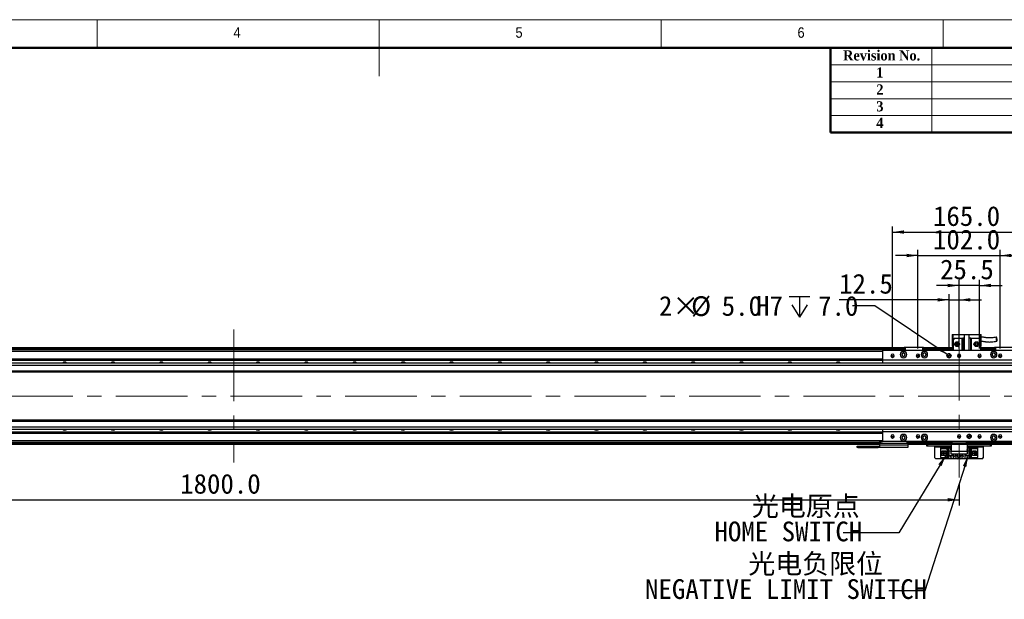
# Model space of a CAD drawing. Header units: millimetres. Extents: x 35 to 2924, y 35 to 2044.
# Tile 6 of 8: x 1024 to 2246, y 1325 to 2044. Entities that reach past the tile are written whole.
import ezdxf

# ---------------------------------------------------------------- set-up
doc = ezdxf.new("R2010")
doc.units = ezdxf.units.MM
doc.header["$LTSCALE"] = 7
doc.linetypes.add('CENTERX2', pattern=[20.32, 12.7, -2.54, 2.54, -2.54])
doc.layers.add('DIMNS', color=7, linetype='Continuous')
doc.styles.add('SLDTEXTSTYLE1', font='Gothic.ttf', dxfattribs={"width": 0.913})
doc.styles.add('SLDTEXTSTYLE11', font='txt', dxfattribs={"bigfont": 'bigfont'})
doc.styles.add('SLDTEXTSTYLE2', font='timesbd.ttf', dxfattribs={"width": 0.933})
doc.styles.add('SLDTEXTSTYLE8', font='txt')
doc.styles.add('SLDTEXTSTYLE9', font='txt')
doc.dimstyles.new('SLDDIMSTYLE0', dxfattribs={"dimtxt": 24.5, "dimasz": 14, "dimexe": 0, "dimexo": 0.0625, "dimgap": 6.125, "dimtad": 2, "dimdec": 1, "dimrnd": 1e-09, "dimzin": 4, "dimdsep": 46, "dimtxsty": 'SLDTEXTSTYLE9', "dimsah": 1, "dimcen": 0.09, "dimadec": 0, "dimazin": 1, "dimtfac": 1, "dimtdec": 1, "dimtofl": 0, "dimtmove": 0, "dimatfit": 3, "dimfxl": 0, "dimfrac": 2, "dimtolj": 1, "dimtzin": 12, "dimarcsym": 0})
doc.dimstyles.new('SLDDIMSTYLE1', dxfattribs={"dimtxt": 24.5, "dimasz": 14, "dimexe": 0, "dimexo": 0.0625, "dimgap": 6.125, "dimtad": 2, "dimdec": 1, "dimrnd": 1e-09, "dimzin": 4, "dimdsep": 46, "dimtxsty": 'SLDTEXTSTYLE9', "dimsah": 1, "dimcen": 0.09, "dimadec": 0, "dimazin": 1, "dimtfac": 1, "dimtdec": 1, "dimtmove": 0, "dimatfit": 0, "dimfxl": 0, "dimfrac": 2, "dimtolj": 1, "dimtzin": 12, "dimarcsym": 0})
doc.dimstyles.new('SLDDIMSTYLE2', dxfattribs={"dimtxt": 0.18, "dimasz": 14, "dimexe": 0, "dimexo": 0.0625, "dimgap": 0, "dimtad": 0, "dimtih": 1, "dimtoh": 1, "dimdec": 0, "dimrnd": 1e-09, "dimzin": 0, "dimdsep": 46, "dimtxsty": 'Standard', "dimsah": 1, "dimcen": 0.09, "dimadec": 0, "dimazin": 0, "dimtfac": 14, "dimtdec": 0, "dimtofl": 0, "dimtmove": 0, "dimatfit": 3, "dimfxl": 0, "dimfrac": 2, "dimtolj": 1, "dimtzin": 0, "dimarcsym": 0})
doc.dimstyles.new('SLDDIMSTYLE3', dxfattribs={"dimtxt": 24.5, "dimasz": 14, "dimexe": 0, "dimexo": 0.0625, "dimgap": 6.125, "dimtad": 2, "dimdec": 1, "dimrnd": 1e-09, "dimzin": 12, "dimdsep": 46, "dimtxsty": 'SLDTEXTSTYLE9', "dimsah": 1, "dimcen": 0.09, "dimadec": 0, "dimazin": 3, "dimtfac": 1, "dimtdec": 1, "dimtmove": 0, "dimatfit": 0, "dimfxl": 0, "dimfrac": 2, "dimtolj": 1, "dimtzin": 12, "dimarcsym": 0})
doc.dimstyles.new('SLDDIMSTYLE7', dxfattribs={"dimtxt": 24.5, "dimasz": 14, "dimexe": 0, "dimexo": 0.0625, "dimgap": 6.125, "dimtad": 0, "dimtih": 1, "dimtoh": 1, "dimdec": 1, "dimrnd": 1e-09, "dimzin": 4, "dimdsep": 46, "dimtxsty": 'SLDTEXTSTYLE9', "dimsah": 1, "dimcen": 0, "dimadec": 0, "dimazin": 1, "dimtfac": 1, "dimtdec": 1, "dimtofl": 0, "dimtmove": 0, "dimatfit": 3, "dimfxl": 0, "dimfrac": 2, "dimtolj": 1, "dimtzin": 12, "dimarcsym": 0})

# ---------------------------------------------------------------- blocks, each defined once
blk = doc.blocks.new('_D_22')
at = {"layer": 'DIMNS'}
for p, q in [((2138.7, 1751.4), (2110.7, 1751.4)), ((2138.7, 1635.9), (2138.7, 1758.4)), ((2138.7, 1751.4), (2240.7, 1751.4)), ((2240.7, 1635.9), (2240.7, 1758.4)), ((2240.7, 1751.4), (2268.7, 1751.4))]:
    blk.add_line(p, q, dxfattribs=at)
for points in [[(2138.7, 1751.4), (2124.7, 1753.5), (2124.7, 1749.3)], [(2240.7, 1751.4), (2254.7, 1749.3), (2254.7, 1753.5)]]:
    blk.add_solid(points, dxfattribs=at)
at = {"layer": 'DIMNS', "insert": (2157.3, 1783.5), "char_height": 24.5, "attachment_point": 1, "style": 'SLDTEXTSTYLE9'}
blk.add_mtext('102.0', dxfattribs=at)
blk = doc.blocks.new('_D_23')
at = {"layer": 'DIMNS'}
for p, q in [((2107.2, 1635.9), (2107.2, 1787.5)), ((2272.2, 1635.9), (2272.2, 1787.5)), ((2107.2, 1780.5), (2272.2, 1780.5))]:
    blk.add_line(p, q, dxfattribs=at)
for points in [[(2107.2, 1780.5), (2121.2, 1778.4), (2121.2, 1782.6)], [(2272.2, 1780.5), (2258.2, 1782.6), (2258.2, 1778.4)]]:
    blk.add_solid(points, dxfattribs=at)
at = {"layer": 'DIMNS', "insert": (2157.3, 1812.6), "char_height": 24.5, "attachment_point": 1, "style": 'SLDTEXTSTYLE9'}
blk.add_mtext('165.0', dxfattribs=at)
blk = doc.blocks.new('_D_24')
at = {"layer": 'DIMNS'}
for p, q in [((2189.7, 1714.2), (2161.7, 1714.2)), ((2189.7, 1635.9), (2189.7, 1721.2)), ((2215.2, 1714.2), (2189.7, 1714.2)), ((2215.2, 1635.9), (2215.2, 1721.2)), ((2215.2, 1714.2), (2243.2, 1714.2))]:
    blk.add_line(p, q, dxfattribs=at)
for points in [[(2189.7, 1714.2), (2175.7, 1716.3), (2175.7, 1712.1)], [(2215.2, 1714.2), (2229.2, 1712.1), (2229.2, 1716.3)]]:
    blk.add_solid(points, dxfattribs=at)
at = {"layer": 'DIMNS', "insert": (2166.1, 1746.4), "char_height": 24.5, "attachment_point": 1, "style": 'SLDTEXTSTYLE9'}
blk.add_mtext('25.5', dxfattribs=at)
blk = doc.blocks.new('SW_SYMBOL_HOLE_DEPTH')
at = {"layer": 'DIMNS', "color": 0}
for p, q in [((0, 6125), (5600, 6125)), ((2800, 6125), (2800, 525)), ((700, 3885), (2800, 525)), ((4900, 3885), (2800, 525))]:
    blk.add_line(p, q, dxfattribs=at)
blk = doc.blocks.new('_D_26')
at = {"layer": 'DIMNS'}
for p, q in [((2085.3, 1688.8), (2057.3, 1688.8)), ((2175.1, 1628.4), (2085.3, 1688.8))]:
    blk.add_line(p, q, dxfattribs=at)
blk.add_solid([(2175.1, 1628.4), (2164.7, 1637.9), (2162.3, 1634.5)], dxfattribs=at)
at = {"layer": 'DIMNS', "xscale": 0.004592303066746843, "yscale": 0.004592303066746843, "zscale": 0.004592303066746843}
blk.add_blockref('SW_SYMBOL_HOLE_DEPTH', (1978.8, 1672.5), dxfattribs=at)
at = {"layer": 'DIMNS', "char_height": 24.5, "attachment_point": 1, "style": 'SLDTEXTSTYLE9'}
for s, insert in [('2×', (1817.2, 1701.1)), ('%%c', (1857.2, 1700.8)), ('5.0', (1895.1, 1701.1)), ('H7', (1937.8, 1701.1)), ('7.0', (2014.7, 1701.1))]:
    blk.add_mtext(s, dxfattribs=dict(at, insert=insert))
blk = doc.blocks.new('_D_32')
at = {"layer": 'DIMNS'}
for p, q in [((2177.2, 1635.9), (2177.2, 1703.4)), ((2189.7, 1635.9), (2189.7, 1703.4)), ((2177.2, 1696.4), (2040.8, 1696.4)), ((2177.2, 1696.4), (2189.7, 1696.4)), ((2189.7, 1696.4), (2217.7, 1696.4))]:
    blk.add_line(p, q, dxfattribs=at)
for points in [[(2177.2, 1696.4), (2163.2, 1698.5), (2163.2, 1694.3)], [(2189.7, 1696.4), (2203.7, 1694.3), (2203.7, 1698.5)]]:
    blk.add_solid(points, dxfattribs=at)
at = {"layer": 'DIMNS', "insert": (2040.8, 1728.6), "char_height": 24.5, "attachment_point": 1, "style": 'SLDTEXTSTYLE9'}
blk.add_mtext('12.5', dxfattribs=at)
blk = doc.blocks.new('_D_35')
at = {"layer": 'DIMNS'}
for p, q in [((389.7, 1467.1), (389.7, 1441.3)), ((2189.7, 1467.1), (2189.7, 1441.3)), ((389.7, 1448.3), (2189.7, 1448.3))]:
    blk.add_line(p, q, dxfattribs=at)
for points in [[(389.7, 1448.3), (403.7, 1446.2), (403.7, 1450.4)], [(2189.7, 1448.3), (2175.7, 1450.4), (2175.7, 1446.2)]]:
    blk.add_solid(points, dxfattribs=at)
at = {"layer": 'DIMNS', "insert": (1223, 1480.4), "char_height": 24.5, "attachment_point": 1, "style": 'SLDTEXTSTYLE9'}
blk.add_mtext('1800.0', dxfattribs=at)
blk = doc.blocks.new('SW_NOTE_6')
at = {"layer": 'DIMNS', "color": 0, "char_height": 24.5, "attachment_point": 1}
for s, insert, style in [('{\\fMicrosoft YaHei|b0|i0|c134|p34; 光电原点}', (-121.5, 45.4), 'SLDTEXTSTYLE11'), ('HOME SWITCH', (-159.7, 13.9), 'SLDTEXTSTYLE8')]:
    blk.add_mtext(s, dxfattribs=dict(at, insert=insert, style=style))
blk = doc.blocks.new('SW_NOTE_7')
at = {"layer": 'DIMNS', "color": 0, "char_height": 24.5, "attachment_point": 1}
for s, insert, style in [('{\\fMicrosoft YaHei|b0|i0|c134|p34;    光电负限位}', (-207.7, 45.9), 'SLDTEXTSTYLE11'), ('NEGATIVE LIMIT SWITCH', (-302.7, 14.4), 'SLDTEXTSTYLE8')]:
    blk.add_mtext(s, dxfattribs=dict(at, insert=insert, style=style))
blk = doc.blocks.new('SW_DOWELSYMBOL_3')
at = {"linetype": 'Continuous', "lineweight": 18}
h = blk.add_hatch(color=0, dxfattribs=at)
edge = h.paths.add_edge_path(flags=0)
edge.add_arc((0, 0), 2.5, 180, 270)
edge.add_line((0, -2.5), (0, 0))
edge.add_line((0, 0), (-2.5, 0))
h = blk.add_hatch(color=0, dxfattribs=at)
edge = h.paths.add_edge_path(flags=0)
edge.add_arc((0, 0), 2.5, 0, 90)
edge.add_line((0, 2.5), (0, 0))
edge.add_line((0, 0), (2.5, 0))
at = {"layer": 'DIMNS', "color": 0}
blk.add_circle((0, 0), 2.5, dxfattribs=at)
blk = doc.blocks.new('SW_DOWELSYMBOL_4')
at = {"linetype": 'Continuous', "lineweight": 18}
h = blk.add_hatch(color=0, dxfattribs=at)
edge = h.paths.add_edge_path(flags=0)
edge.add_arc((0, 0), 2.5, 180, 270)
edge.add_line((0, -2.5), (0, 0))
edge.add_line((0, 0), (-2.5, 0))
h = blk.add_hatch(color=0, dxfattribs=at)
edge = h.paths.add_edge_path(flags=0)
edge.add_arc((0, 0), 2.5, 0, 90)
edge.add_line((0, 2.5), (0, 0))
edge.add_line((0, 0), (2.5, 0))
at = {"layer": 'DIMNS', "color": 0}
blk.add_circle((0, 0), 2.5, dxfattribs=at)

msp = doc.modelspace()

# ---------------------------------------------------------------- linework, layer by layer
at = {"color": 7, "linetype": 'Continuous', "lineweight": 18}
for p, q in [((2905, 2044), (35, 2044)), ((1120, 2009), (1120, 2044)), ((1470, 2044), (1470, 1974)), ((1820, 2009), (1820, 2044)), ((2170, 2044), (2170, 2009)), ((70, 2009), (2870, 2009)), ((2156, 2009), (2156, 1904)), ((2030, 1988), (2870, 1988)), ((2030, 1967), (2870, 1967)), ((2030, 1946), (2870, 1946)), ((2030, 1925), (2870, 1925))]:
    msp.add_line(p, q, dxfattribs=at)
at = {"color": 7, "linetype": 'Continuous', "lineweight": 50}
for p, q in [((2870, 2009), (70, 2009)), ((2030, 2009), (2030, 1904)), ((2870, 1904), (2030, 1904))]:
    msp.add_line(p, q, dxfattribs=at)
at = {"color": 7, "linetype": 'Continuous', "lineweight": 25}
for p, q in [((2181.19, 1653.28), (2182.19, 1653.28)), ((2181.19, 1653.28), (2181.19, 1638.88)), ((2182.19, 1646.88), (2182.19, 1653.28)), ((2182.19, 1653.28), (2196.19, 1653.28)), ((2196.19, 1653.48), (2196.19, 1633.48)), ((2196.19, 1653.48), (2202.19, 1653.48)), ((2202.19, 1633.48), (2202.19, 1653.48)), ((2202.19, 1653.28), (2216.19, 1653.28)), ((2216.19, 1653.28), (2217.19, 1653.28)), ((2216.19, 1653.28), (2216.19, 1646.88)), ((2217.19, 1638.88), (2217.19, 1653.28)), ((2121.69, 1637.18), (2121.99, 1637.48)), ((2121.99, 1637.48), (2122.81, 1637.48)), ((2122.69, 1637.18), (2122.81, 1637.48)), ((2122.81, 1637.48), (2144.57, 1637.48)), ((2144.69, 1637.18), (2144.57, 1637.48)), ((2144.57, 1637.48), (2145.39, 1637.48)), ((2145.39, 1637.48), (2145.69, 1637.18)), ((2181.19, 1638.88), (2182.19, 1638.88)), ((2184.19, 1648.88), (2182.19, 1646.88)), ((2182.19, 1646.88), (2182.19, 1633.48)), ((2184.19, 1648.88), (2193.69, 1648.88)), ((2193.69, 1633.48), (2193.69, 1648.88)), ((2193.69, 1648.88), (2194.19, 1648.88)), ((2194.19, 1648.88), (2194.19, 1633.48)), ((2196.19, 1648.88), (2194.19, 1648.88)), ((2204.19, 1648.88), (2202.19, 1648.88)), ((2204.19, 1633.48), (2204.19, 1648.88)), ((2204.19, 1648.88), (2204.69, 1648.88)), ((2204.69, 1648.88), (2214.19, 1648.88)), ((2204.69, 1648.88), (2204.69, 1633.48)), ((2216.19, 1646.88), (2214.19, 1648.88)), ((2216.19, 1646.88), (2216.19, 1633.48)), ((2216.19, 1638.88), (2217.19, 1638.88)), ((2233.69, 1637.18), (2233.99, 1637.48)), ((2233.99, 1637.48), (2234.81, 1637.48)), ((2234.69, 1637.18), (2234.81, 1637.48)), ((2234.81, 1637.48), (2256.57, 1637.48)), ((2121.69, 1636.98), (457.69, 1636.98)), ((457.69, 1636.78), (2121.69, 1636.78)), ((457.69, 1636.58), (2121.69, 1636.58)), ((457.69, 1636.48), (2121.69, 1636.48)), ((2121.69, 1634.49), (457.69, 1634.49)), ((2284.69, 1633.48), (2094.69, 1633.48)), ((2094.69, 1633.48), (2094.69, 1621.48)), ((2107.19, 1626.98), (2105.09, 1626.98)), ((2107.19, 1626.98), (2109.29, 1626.98)), ((2121.69, 1633.48), (2121.69, 1637.18)), ((2122.69, 1637.18), (2121.69, 1637.18)), ((2122.69, 1637.18), (2122.69, 1633.48)), ((2144.69, 1637.18), (2122.69, 1637.18)), ((2138.69, 1626.98), (2136.59, 1626.98)), ((2138.69, 1626.98), (2138.82, 1626.98)), ((2140.03, 1626.98), (2140.79, 1626.98)), ((2144.69, 1633.48), (2144.69, 1637.18)), ((2145.69, 1637.18), (2144.69, 1637.18)), ((2145.69, 1637.18), (2145.69, 1633.48)), ((2182.19, 1636.98), (2145.69, 1636.98)), ((2145.69, 1636.78), (2182.19, 1636.78)), ((2145.69, 1636.58), (2182.19, 1636.58)), ((2145.69, 1636.48), (2182.19, 1636.48)), ((2182.19, 1634.49), (2145.69, 1634.49)), ((2177.19, 1626.98), (2174.69, 1626.98)), ((2177.19, 1626.98), (2179.69, 1626.98)), ((2189.69, 1626.98), (2187.59, 1626.98)), ((2189.69, 1626.98), (2191.79, 1626.98)), ((2215.19, 1626.98), (2213.09, 1626.98)), ((2215.19, 1626.98), (2217.29, 1626.98)), ((2233.69, 1636.98), (2216.19, 1636.98)), ((2216.19, 1636.48), (2233.69, 1636.48)), ((2233.69, 1634.49), (2216.19, 1634.49)), ((2233.69, 1633.48), (2233.69, 1637.18)), ((2234.69, 1637.18), (2233.69, 1637.18)), ((2234.69, 1637.18), (2234.69, 1633.48)), ((2256.69, 1637.18), (2234.69, 1637.18)), ((2239.35, 1626.98), (2238.59, 1626.98)), ((2240.69, 1626.98), (2240.56, 1626.98)), ((2240.69, 1626.98), (2242.79, 1626.98)), ((2305.19, 1617.98), (274.69, 1617.98)), ((2305.69, 1614.98), (274.69, 1614.98)), ((484.69, 1622.99), (2094.69, 1622.99)), ((484.69, 1622.7), (2094.69, 1622.7)), ((484.69, 1621.8), (2094.69, 1621.8)), ((484.69, 1621.5), (2094.69, 1621.5)), ((2284.69, 1621.48), (2094.69, 1621.48)), ((2094.69, 1621.48), (2094.69, 1617.98)), ((2305.69, 1607.98), (274.69, 1607.98)), ((274.69, 1606.98), (2305.69, 1606.98)), ((2305.69, 1546.98), (274.69, 1546.98)), ((274.69, 1545.98), (2305.69, 1545.98)), ((274.69, 1538.98), (2305.69, 1538.98)), ((274.69, 1535.98), (2305.19, 1535.98)), ((484.69, 1532.46), (2094.69, 1532.46)), ((484.69, 1532.17), (2094.69, 1532.17)), ((484.69, 1531.27), (2094.69, 1531.27)), ((484.69, 1530.98), (2094.69, 1530.98)), ((2094.69, 1535.98), (2094.69, 1532.48)), ((2284.69, 1532.48), (2094.69, 1532.48)), ((2094.69, 1532.48), (2094.69, 1520.48)), ((2091.19, 1519.48), (490.19, 1519.48)), ((2091.19, 1516.98), (490.19, 1516.98)), ((2091.19, 1518.48), (2091.19, 1520.48)), ((2091.19, 1520.48), (2092.19, 1520.48)), ((2092.19, 1518.48), (2091.19, 1518.48)), ((2091.19, 1516.65), (2091.19, 1518.48)), ((2091.19, 1516.65), (2126.19, 1516.65)), ((2091.19, 1512.98), (2091.19, 1516.65)), ((2092.19, 1520.48), (2092.19, 1518.48)), ((2092.19, 1520.48), (2094.69, 1520.48)), ((2092.19, 1518.48), (2125.19, 1518.48)), ((2284.69, 1520.48), (2094.69, 1520.48)), ((2107.19, 1526.98), (2105.09, 1526.98)), ((2107.19, 1526.98), (2109.29, 1526.98)), ((2125.19, 1518.48), (2125.19, 1520.48)), ((2126.19, 1518.48), (2125.19, 1518.48)), ((2126.19, 1520.48), (2126.19, 1518.48)), ((2179.69, 1519.48), (2126.19, 1519.48)), ((2126.19, 1518.48), (2126.19, 1516.65)), ((2179.69, 1516.98), (2126.19, 1516.98)), ((2126.19, 1516.65), (2126.19, 1512.98)), ((2138.69, 1526.98), (2136.59, 1526.98)), ((2138.69, 1526.98), (2140.79, 1526.98)), ((2149.69, 1514.98), (2149.69, 1516.98)), ((2150.69, 1516.98), (2150.69, 1514.98)), ((2179.69, 1518.48), (2179.69, 1520.48)), ((2180.69, 1518.48), (2179.69, 1518.48)), ((2179.69, 1516.98), (2179.69, 1518.48)), ((2199.69, 1516.98), (2179.69, 1516.98)), ((2179.69, 1516.98), (2179.69, 1508.48)), ((2180.69, 1520.48), (2180.69, 1518.48)), ((2198.69, 1518.48), (2180.69, 1518.48)), ((2189.69, 1526.98), (2187.59, 1526.98)), ((2189.69, 1526.98), (2191.79, 1526.98)), ((2198.69, 1518.48), (2198.69, 1520.48)), ((2199.69, 1518.48), (2198.69, 1518.48)), ((2202.19, 1526.98), (2199.69, 1526.98)), ((2199.69, 1520.48), (2199.69, 1518.48)), ((2325.69, 1519.48), (2199.69, 1519.48)), ((2199.69, 1518.48), (2199.69, 1516.98)), ((2199.69, 1516.98), (2199.69, 1508.48)), ((2325.69, 1516.98), (2199.69, 1516.98)), ((2202.19, 1526.98), (2204.69, 1526.98)), ((2215.19, 1526.98), (2213.09, 1526.98)), ((2215.19, 1526.98), (2217.29, 1526.98)), ((2228.69, 1514.98), (2228.69, 1516.98)), ((2229.69, 1516.98), (2229.69, 1514.98)), ((2240.69, 1526.98), (2238.59, 1526.98)), ((2240.69, 1526.98), (2242.79, 1526.98)), ((2063.19, 1512.98), (2063.19, 1514.98)), ((2063.19, 1514.98), (2064.19, 1514.98)), ((2064.19, 1512.98), (2063.19, 1512.98)), ((2064.19, 1514.98), (2064.19, 1512.98)), ((2064.19, 1514.98), (2089.19, 1514.98)), ((2064.19, 1512.98), (2089.19, 1512.98)), ((2089.19, 1512.98), (2089.19, 1514.98)), ((2089.19, 1514.98), (2091.19, 1514.98)), ((2091.19, 1512.98), (2089.19, 1512.98)), ((2126.19, 1512.98), (2091.19, 1512.98)), ((2150.69, 1514.98), (2149.69, 1514.98)), ((2179.69, 1514.98), (2150.69, 1514.98)), ((2159.69, 1514.98), (2159.69, 1513.98)), ((2159.69, 1500.18), (2159.69, 1513.98)), ((2166.99, 1511.88), (2166.99, 1512.68)), ((2166.99, 1512.68), (2176.19, 1512.68)), ((2175.29, 1511.88), (2166.99, 1511.88)), ((2166.99, 1511.88), (2166.99, 1511.38)), ((2174.79, 1511.38), (2166.99, 1511.38)), ((2166.99, 1508.78), (2166.99, 1511.38)), ((2166.99, 1508.78), (2173.19, 1508.78)), ((2166.99, 1503.18), (2166.99, 1508.78)), ((2173.19, 1503.18), (2166.99, 1503.18)), ((2166.99, 1500.58), (2166.99, 1503.18)), ((2168.29, 1503.18), (2168.29, 1508.78)), ((2168.79, 1508.43), (2168.79, 1508.78)), ((2173.19, 1508.43), (2168.79, 1508.43)), ((2168.79, 1503.53), (2168.79, 1508.43)), ((2168.79, 1503.18), (2168.79, 1503.53)), ((2168.79, 1503.53), (2173.19, 1503.53)), ((2171.59, 1506.78), (2169.75, 1506.78)), ((2169.75, 1506.78), (2169.75, 1505.18)), ((2169.75, 1505.18), (2171.59, 1505.18)), ((2171.59, 1506.78), (2171.59, 1505.18)), ((2173.19, 1508.78), (2173.19, 1503.18)), ((2174.79, 1511.38), (2175.29, 1511.88)), ((2174.79, 1500.58), (2174.79, 1511.38)), ((2175.29, 1500.08), (2175.29, 1511.88)), ((2176.19, 1512.68), (2179.69, 1512.68)), ((2176.19, 1512.68), (2176.19, 1508.98)), ((2176.19, 1508.98), (2179.69, 1508.98)), ((2176.19, 1508.98), (2176.19, 1502.98)), ((2176.19, 1502.98), (2176.19, 1499.28)), ((2182.19, 1502.98), (2176.19, 1502.98)), ((2176.69, 1508.98), (2176.69, 1502.98)), ((2176.99, 1508.98), (2176.99, 1502.98)), ((2178.59, 1511.18), (2178.79, 1511.18)), ((2179.19, 1509.98), (2178.59, 1511.18)), ((2178.79, 1511.58), (2179.59, 1511.58)), ((2178.79, 1511.18), (2178.79, 1511.58)), ((2179.69, 1510.98), (2179.19, 1509.98)), ((2179.59, 1511.58), (2179.59, 1511.18)), ((2179.59, 1511.18), (2179.69, 1511.18)), ((2179.69, 1508.48), (2199.69, 1508.48)), ((2179.69, 1504.98), (2179.69, 1508.48)), ((2199.69, 1504.98), (2179.69, 1504.98)), ((2181.39, 1502.98), (2181.39, 1504.98)), ((2181.69, 1502.98), (2181.69, 1504.98)), ((2182.19, 1504.98), (2182.19, 1502.98)), ((2182.19, 1502.98), (2182.19, 1499.28)), ((2189.69, 1504.98), (2189.69, 1501.28)), ((2197.19, 1502.98), (2197.19, 1504.98)), ((2197.19, 1499.28), (2197.19, 1502.98)), ((2203.19, 1502.98), (2197.19, 1502.98)), ((2197.69, 1504.98), (2197.69, 1502.98)), ((2197.99, 1504.98), (2197.99, 1502.98)), ((2228.69, 1514.98), (2199.69, 1514.98)), ((2199.69, 1512.68), (2203.19, 1512.68)), ((2199.69, 1510.58), (2200.19, 1511.58)), ((2199.79, 1510.38), (2199.69, 1510.38)), ((2199.69, 1508.98), (2203.19, 1508.98)), ((2199.69, 1508.48), (2199.69, 1504.98)), ((2199.79, 1509.98), (2199.79, 1510.38)), ((2200.59, 1509.98), (2199.79, 1509.98)), ((2200.19, 1511.58), (2200.79, 1510.38)), ((2200.59, 1510.38), (2200.59, 1509.98)), ((2200.79, 1510.38), (2200.59, 1510.38)), ((2202.39, 1502.98), (2202.39, 1508.98)), ((2202.69, 1502.98), (2202.69, 1508.98)), ((2203.19, 1508.98), (2203.19, 1512.68)), ((2203.19, 1512.68), (2212.39, 1512.68)), ((2203.19, 1502.98), (2203.19, 1508.98)), ((2203.19, 1499.28), (2203.19, 1502.98)), ((2212.39, 1511.88), (2204.09, 1511.88)), ((2204.09, 1511.88), (2204.59, 1511.38)), ((2204.09, 1511.88), (2204.09, 1500.08)), ((2204.59, 1511.38), (2204.59, 1500.58)), ((2212.39, 1511.38), (2204.59, 1511.38)), ((2206.19, 1508.78), (2212.39, 1508.78)), ((2206.19, 1503.18), (2206.19, 1508.78)), ((2210.59, 1508.43), (2206.19, 1508.43)), ((2206.19, 1503.53), (2210.59, 1503.53)), ((2212.39, 1503.18), (2206.19, 1503.18)), ((2209.63, 1506.78), (2207.79, 1506.78)), ((2207.79, 1505.18), (2207.79, 1506.78)), ((2207.79, 1505.18), (2209.63, 1505.18)), ((2209.63, 1505.18), (2209.63, 1506.78)), ((2210.59, 1508.78), (2210.59, 1508.43)), ((2210.59, 1508.43), (2210.59, 1503.53)), ((2210.59, 1503.53), (2210.59, 1503.18)), ((2211.09, 1508.78), (2211.09, 1503.18)), ((2212.39, 1512.68), (2212.39, 1511.88)), ((2212.39, 1511.38), (2212.39, 1511.88)), ((2212.39, 1511.38), (2212.39, 1508.78)), ((2212.39, 1508.78), (2212.39, 1503.18)), ((2212.39, 1503.18), (2212.39, 1500.58)), ((2219.69, 1513.98), (2219.69, 1514.98)), ((2219.69, 1513.98), (2219.69, 1500.18)), ((2229.69, 1514.98), (2228.69, 1514.98)), ((2159.69, 1500.18), (2160.69, 1499.18)), ((2218.69, 1499.18), (2160.69, 1499.18)), ((2166.99, 1500.58), (2174.79, 1500.58)), ((2166.99, 1500.58), (2166.99, 1500.08)), ((2166.99, 1500.08), (2175.29, 1500.08)), ((2166.99, 1499.28), (2166.99, 1500.08)), ((2176.19, 1499.28), (2166.99, 1499.28)), ((2175.29, 1500.08), (2174.79, 1500.58)), ((2182.19, 1499.28), (2176.19, 1499.28)), ((2178.59, 1501.58), (2178.79, 1501.58)), ((2179.19, 1500.38), (2178.59, 1501.58)), ((2178.79, 1501.98), (2179.59, 1501.98)), ((2178.79, 1501.58), (2178.79, 1501.98)), ((2179.79, 1501.58), (2179.19, 1500.38)), ((2179.59, 1501.98), (2179.59, 1501.58)), ((2179.59, 1501.58), (2179.79, 1501.58)), ((2187.69, 1499.28), (2182.19, 1499.28)), ((2197.19, 1499.28), (2191.69, 1499.28)), ((2203.19, 1499.28), (2197.19, 1499.28)), ((2199.59, 1500.78), (2200.19, 1501.98)), ((2199.79, 1500.78), (2199.59, 1500.78)), ((2199.79, 1500.38), (2199.79, 1500.78)), ((2200.59, 1500.38), (2199.79, 1500.38)), ((2200.19, 1501.98), (2200.79, 1500.78)), ((2200.59, 1500.78), (2200.59, 1500.38)), ((2200.79, 1500.78), (2200.59, 1500.78)), ((2212.39, 1499.28), (2203.19, 1499.28)), ((2204.59, 1500.58), (2204.09, 1500.08)), ((2204.09, 1500.08), (2212.39, 1500.08)), ((2204.59, 1500.58), (2212.39, 1500.58)), ((2212.39, 1500.08), (2212.39, 1500.58)), ((2212.39, 1500.08), (2212.39, 1499.28)), ((2218.69, 1499.18), (2219.69, 1500.18))]:
    msp.add_line(p, q, dxfattribs=at)
at = {"color": 8, "linetype": 'Continuous', "lineweight": 25}
for p, q in [((2121.69, 1635.98), (457.69, 1635.98)), ((2094.69, 1632.49), (484.69, 1632.49)), ((2182.19, 1635.98), (2145.69, 1635.98)), ((2233.69, 1635.98), (2216.19, 1635.98)), ((2094.69, 1521.48), (484.69, 1521.48)), ((2091.19, 1517.98), (490.19, 1517.98)), ((2179.69, 1517.98), (2126.19, 1517.98)), ((2325.69, 1517.98), (2199.69, 1517.98)), ((2159.69, 1513.98), (2179.69, 1513.98)), ((2199.69, 1513.98), (2219.69, 1513.98))]:
    msp.add_line(p, q, dxfattribs=at)
at = {"color": 7, "linetype": 'Continuous', "lineweight": 25}
for centre, radius in [((2187.19, 1641.38), 3), ((2187.19, 1641.38), 1.7), ((2187.19, 1641.38), 1.6), ((2211.19, 1641.38), 3), ((2211.19, 1641.38), 1.7), ((2211.19, 1641.38), 1.6), ((2186.19, 1502.48), 1.75), ((2186.19, 1502.48), 1.25), ((2193.19, 1502.48), 1.75), ((2193.19, 1502.48), 1.25)]:
    msp.add_circle(centre, radius, dxfattribs=at)
for centre, radius, start, end in [((2107.19, 1626.98), 2.1, 0, 180), ((2107.19, 1626.98), 2.1, 180, 0), ((2120.69, 1628.48), 4, 0, 180), ((2120.69, 1628.48), 4, 180, 0), ((2120.69, 1628.48), 2.25, 0, 180), ((2120.69, 1628.48), 2.25, 180, 0), ((2120.69, 1628.48), 2, 90, 270), ((2120.69, 1628.48), 2, 270, 90), ((2138.69, 1626.98), 2.1, 0, 180), ((2138.69, 1626.98), 2.1, 180, 0), ((2146.69, 1628.48), 4, 0, 180), ((2146.69, 1628.48), 4, 180, 0), ((2146.69, 1628.48), 2.25, 0, 180), ((2146.69, 1628.48), 2.25, 180, 0), ((2146.69, 1628.48), 2, 90, 270), ((2146.69, 1628.48), 2, 270, 90), ((2177.19, 1626.98), 2.5, 0, 180), ((2177.19, 1626.98), 2.5, 180, 0), ((2189.69, 1626.98), 2.1, 0, 180), ((2189.69, 1626.98), 2.1, 180, 0), ((2215.19, 1626.98), 2.1, 0, 180), ((2215.19, 1626.98), 2.1, 180, 0), ((2232.69, 1628.48), 4, 0, 180), ((2232.69, 1628.48), 4, 180, 0), ((2232.69, 1628.48), 2.25, 0, 180), ((2232.69, 1628.48), 2.25, 180, 0), ((2232.69, 1628.48), 2, 90, 270), ((2232.69, 1628.48), 2, 270, 90), ((2240.69, 1626.98), 2.1, 0, 180), ((2240.69, 1626.98), 2.1, 180, 0), ((1079.69, 1615.49), 3.75, 41.71072, 138.28928), ((1139.69, 1615.49), 3.75, 41.71072, 138.28928), ((1199.69, 1615.49), 3.75, 41.71072, 138.28928), ((1259.69, 1615.49), 3.75, 41.71072, 138.28928), ((1319.69, 1615.49), 3.75, 41.71072, 138.28928), ((1379.69, 1615.49), 3.75, 41.71072, 138.28928), ((1439.69, 1615.49), 3.75, 41.71072, 138.28928), ((1499.69, 1615.49), 3.75, 41.71072, 138.28928), ((1559.69, 1615.49), 3.75, 41.71072, 138.28928), ((1619.69, 1615.49), 3.75, 41.71072, 138.28928), ((1679.69, 1615.49), 3.75, 41.71072, 138.28928), ((1739.69, 1615.49), 3.75, 41.71072, 138.28928), ((1799.69, 1615.49), 3.75, 41.71072, 138.28928), ((1859.69, 1615.49), 3.75, 41.71072, 138.28928), ((1919.69, 1615.49), 3.75, 41.71072, 138.28928), ((1979.69, 1615.49), 3.75, 41.71072, 138.28928), ((2039.69, 1615.49), 3.75, 41.71072, 138.28928), ((1079.69, 1538.48), 3.75, 221.71072, 318.28928), ((1139.69, 1538.48), 3.75, 221.71072, 318.28928), ((1199.69, 1538.48), 3.75, 221.71072, 318.28928), ((1259.69, 1538.48), 3.75, 221.71072, 318.28928), ((1319.69, 1538.48), 3.75, 221.71072, 318.28928), ((1379.69, 1538.48), 3.75, 221.71072, 318.28928), ((1439.69, 1538.48), 3.75, 221.71072, 318.28928), ((1499.69, 1538.48), 3.75, 221.71072, 318.28928), ((1559.69, 1538.48), 3.75, 221.71072, 318.28928), ((1619.69, 1538.48), 3.75, 221.71072, 318.28928), ((1679.69, 1538.48), 3.75, 221.71072, 318.28928), ((1739.69, 1538.48), 3.75, 221.71072, 318.28928), ((1799.69, 1538.48), 3.75, 221.71072, 318.28928), ((1859.69, 1538.48), 3.75, 221.71072, 318.28928), ((1919.69, 1538.48), 3.75, 221.71072, 318.28928), ((1979.69, 1538.48), 3.75, 221.71072, 318.28928), ((2039.69, 1538.48), 3.75, 221.71072, 318.28928), ((2107.19, 1526.98), 2.1, 0, 180), ((2120.69, 1525.48), 4, 0, 180), ((2120.69, 1525.48), 2.25, 0, 180), ((2120.69, 1525.48), 2, 90, 270), ((2120.69, 1525.48), 2, 270, 90), ((2138.69, 1526.98), 2.1, 0, 180), ((2146.69, 1525.48), 4, 0, 180), ((2146.69, 1525.48), 2.25, 0, 180), ((2146.69, 1525.48), 2, 90, 270), ((2146.69, 1525.48), 2, 270, 90), ((2189.69, 1526.98), 2.1, 0, 180), ((2202.19, 1526.98), 2.5, 0, 180), ((2215.19, 1526.98), 2.1, 0, 180), ((2232.69, 1525.48), 4, 0, 180), ((2232.69, 1525.48), 2.25, 0, 180), ((2232.69, 1525.48), 2, 90, 270), ((2232.69, 1525.48), 2, 270, 90), ((2240.69, 1526.98), 2.1, 0, 180), ((2107.19, 1526.98), 2.1, 180, 0), ((2120.69, 1525.48), 4, 180, 0), ((2120.69, 1525.48), 2.25, 180, 0), ((2138.69, 1526.98), 2.1, 180, 0), ((2146.69, 1525.48), 4, 180, 0), ((2146.69, 1525.48), 2.25, 180, 0), ((2189.69, 1526.98), 2.1, 180, 0), ((2202.19, 1526.98), 2.5, 180, 0), ((2215.19, 1526.98), 2.1, 180, 0), ((2232.69, 1525.48), 4, 180, 0), ((2232.69, 1525.48), 2.25, 180, 0), ((2240.69, 1526.98), 2.1, 180, 0), ((2187.69, 1501.28), 2, 270, 0), ((2191.69, 1501.28), 2, 180, 270)]:
    msp.add_arc(centre, radius, start, end, dxfattribs=at)
for points, knots in [([(2235.93, 1650.04), (2234.89, 1649.87), (2233.07, 1649.58), (2230.69, 1649.21), (2228.88, 1649.07), (2227.29, 1649.04), (2225.52, 1649.12), (2223.67, 1649.34), (2221.77, 1649.63), (2220.25, 1649.85), (2218.83, 1649.98), (2217.89, 1650.04), (2217.33, 1650.01), (2217.19, 1650.01)], [0, 0, 0, 0, 0.1728192, 0.3012074, 0.3945057, 0.4621978, 0.5503031, 0.6704374, 0.7542673, 0.8531356, 0.9124956, 0.9778849, 1, 1, 1, 1]), ([(2235.55, 1648.87), (2235.58, 1649.12), (2235.63, 1649.62), (2235.81, 1650.03), (2236.03, 1650.07), (2236.26, 1649.79), (2236.48, 1649.28), (2236.67, 1648.58), (2236.81, 1647.78), (2236.88, 1646.94), (2236.89, 1646.16), (2236.81, 1645.54), (2236.67, 1645.15), (2236.47, 1645.06), (2236.27, 1645.16), (2236.08, 1645.51), (2235.91, 1646.04), (2235.76, 1646.77), (2235.65, 1647.52), (2235.58, 1648.06), (2235.55, 1648.32), (2235.54, 1648.41), (2235.54, 1648.43), (2235.54, 1648.5), (2235.54, 1648.66), (2235.55, 1648.79), (2235.55, 1648.87)], [0, 0, 0, 0, 0.0648173, 0.1297796, 0.1897322, 0.2426173, 0.2944125, 0.3462427, 0.3987242, 0.4521993, 0.506601, 0.561452, 0.616052, 0.6697726, 0.727068, 0.7653776, 0.8036915, 0.8589089, 0.9142291, 0.9495541, 0.964001, 0.964851, 0.965759, 0.9687104, 0.9805279, 1, 1, 1, 1]), ([(2186.98, 1640.25), (2186.85, 1640.28), (2186.59, 1640.32), (2186.25, 1640.54), (2185.99, 1640.86), (2185.84, 1641.26), (2185.83, 1641.71), (2185.97, 1642.15), (2186.23, 1642.52), (2186.47, 1642.68), (2186.58, 1642.76)], [0, 0, 0, 0, 0.1153848, 0.2312777, 0.3517882, 0.4770209, 0.6065312, 0.7402436, 0.8783668, 1, 1, 1, 1]), ([(2187.19, 1640.23), (2187.19, 1640.23), (2187.31, 1640.24), (2187.55, 1640.27), (2187.87, 1640.43), (2188.12, 1640.68), (2188.29, 1640.99), (2188.36, 1641.34), (2188.32, 1641.69), (2188.17, 1642.02), (2187.94, 1642.28), (2187.64, 1642.46), (2187.29, 1642.55), (2186.94, 1642.53), (2186.61, 1642.4), (2186.33, 1642.18), (2186.13, 1641.88), (2186.03, 1641.54), (2186.04, 1641.19), (2186.15, 1640.85), (2186.36, 1640.57), (2186.64, 1640.35), (2186.87, 1640.29), (2186.98, 1640.25)], [0, 0, 0, 0, 0.0017067, 0.0516362, 0.1015436, 0.1514552, 0.2013689, 0.2512868, 0.3012014, 0.3511132, 0.4010244, 0.4509384, 0.500852, 0.5507724, 0.6006842, 0.6505981, 0.7005121, 0.7504258, 0.8003372, 0.8502508, 0.9001585, 0.9500743, 1, 1, 1, 1]), ([(2187.8, 1642.76), (2187.93, 1642.67), (2188.2, 1642.48), (2188.46, 1642.06), (2188.57, 1641.58), (2188.5, 1641.11), (2188.29, 1640.71), (2187.97, 1640.42), (2187.65, 1640.28), (2187.46, 1640.26), (2187.4, 1640.25)], [0, 0, 0, 0, 0.14080766, 0.28806618, 0.43044257, 0.56795179, 0.70060948, 0.82849557, 0.95159095, 1, 1, 1, 1]), ([(2211.06, 1640.25), (2211.01, 1640.25), (2210.81, 1640.26), (2210.49, 1640.37), (2210.15, 1640.64), (2209.91, 1641.03), (2209.82, 1641.49), (2209.89, 1641.97), (2210.13, 1642.41), (2210.4, 1642.65), (2210.57, 1642.75), (2210.58, 1642.76)], [0, 0, 0, 0, 0.0488643, 0.1680404, 0.2919235, 0.4205481, 0.5539625, 0.6921693, 0.8349365, 0.9819039, 1, 1, 1, 1]), ([(2210.98, 1640.25), (2210.85, 1640.29), (2210.6, 1640.37), (2210.33, 1640.6), (2210.16, 1640.85), (2210.06, 1641.12), (2210.04, 1641.33), (2210.04, 1641.46), (2210.04, 1641.49), (2210.05, 1641.49), (2210.05, 1641.49), (2210.05, 1641.49), (2210.05, 1641.49), (2210.05, 1641.49)], [0, 0, 0, 0, 0.2369289, 0.4417111, 0.6142365, 0.7545076, 0.9380783, 0.9829633, 0.9897838, 0.9952062, 0.9975497, 0.9997672, 1, 1, 1, 1]), ([(2211.4, 1640.25), (2211.54, 1640.28), (2211.82, 1640.33), (2212.17, 1640.58), (2212.42, 1640.93), (2212.55, 1641.34), (2212.54, 1641.77), (2212.4, 1642.17), (2212.15, 1642.52), (2211.92, 1642.68), (2211.8, 1642.76)], [0, 0, 0, 0, 0.1248156, 0.24985, 0.3748738, 0.4998702, 0.6248559, 0.7498351, 0.8748498, 1, 1, 1, 1]), ([(2217.19, 1645), (2217.56, 1645.01), (2218.45, 1645.05), (2219.82, 1644.87), (2221.24, 1644.67), (2222.51, 1644.48), (2223.61, 1644.33), (2224.56, 1644.23), (2225.81, 1644.12), (2227.64, 1644.04), (2230.24, 1644.14), (2233.24, 1644.56), (2235.38, 1644.91), (2236.5, 1645.09)], [0, 0, 0, 0, 0.0561689, 0.1350525, 0.2093699, 0.2758297, 0.3326415, 0.3788426, 0.421683, 0.5224867, 0.6560384, 0.8185895, 1, 1, 1, 1]), ([(2138.82, 1626.98), (2138.82, 1627), (2138.82, 1627.04), (2138.88, 1627.2), (2139, 1627.4), (2139.19, 1627.61), (2139.37, 1627.72), (2139.54, 1627.73), (2139.67, 1627.71), (2139.79, 1627.63), (2139.9, 1627.5), (2140, 1627.28), (2140.02, 1627.09), (2140.03, 1626.98)], [0, 0, 0, 0, 0.0143925, 0.0628363, 0.250027, 0.3751642, 0.5000294, 0.5628537, 0.6251235, 0.6838978, 0.7505156, 0.8571363, 1, 1, 1, 1]), ([(2140.03, 1626.98), (2140.02, 1626.88), (2140, 1626.69), (2139.9, 1626.47), (2139.79, 1626.34), (2139.67, 1626.27), (2139.54, 1626.24), (2139.37, 1626.25), (2139.19, 1626.36), (2139.03, 1626.54), (2138.92, 1626.71), (2138.85, 1626.84), (2138.83, 1626.91), (2138.82, 1626.96), (2138.82, 1626.98), (2138.82, 1626.98)], [0, 0, 0, 0, 0.1418103, 0.2478568, 0.3141382, 0.372564, 0.4351327, 0.4981067, 0.6233684, 0.7486576, 0.8740594, 0.9370293, 0.9736344, 0.9872843, 1, 1, 1, 1]), ([(2239.35, 1626.98), (2239.36, 1627.09), (2239.38, 1627.28), (2239.48, 1627.5), (2239.59, 1627.63), (2239.71, 1627.7), (2239.84, 1627.73), (2240.01, 1627.72), (2240.19, 1627.61), (2240.36, 1627.43), (2240.46, 1627.26), (2240.53, 1627.13), (2240.55, 1627.06), (2240.56, 1627.02), (2240.56, 1627), (2240.56, 1626.98)], [0, 0, 0, 0, 0.142404, 0.248777, 0.3154609, 0.3742388, 0.436672, 0.4995136, 0.6243168, 0.7490744, 0.8743666, 0.9371773, 0.9697179, 0.985748, 1, 1, 1, 1]), ([(2240.56, 1626.98), (2240.56, 1626.98), (2240.56, 1626.93), (2240.5, 1626.77), (2240.38, 1626.57), (2240.19, 1626.36), (2240.01, 1626.25), (2239.84, 1626.24), (2239.71, 1626.27), (2239.59, 1626.34), (2239.48, 1626.47), (2239.38, 1626.69), (2239.36, 1626.88), (2239.35, 1626.98)], [0, 0, 0, 0, 0.0127533, 0.0630557, 0.2509459, 0.3765307, 0.5018, 0.5647887, 0.6276782, 0.6861293, 0.7524991, 0.8584245, 1, 1, 1, 1])]:
    msp.add_open_spline(points, degree=3, knots=knots, dxfattribs=at)
at = {"layer": 'DIMNS', "linetype": 'CENTERX2', "lineweight": 18}
for p, q in [((1289.69, 1659.43), (1289.69, 1494.53)), ((2189.69, 1660.48), (2189.69, 1476.03)), ((2370.14, 1576.98), (209.24, 1576.98))]:
    msp.add_line(p, q, dxfattribs=at)

# ---------------------------------------------------------------- block references
at = {"layer": 'DIMNS'}
for name, p in [('SW_DOWELSYMBOL_3', (2177.19, 1626.98)), ('SW_DOWELSYMBOL_4', (2202.19, 1526.98)), ('SW_NOTE_6', (2045.88, 1407.36)), ('SW_NOTE_7', (2102.68, 1335.34))]:
    msp.add_blockref(name, p, dxfattribs=at)

# ---------------------------------------------------------------- texts
at = {"color": 7, "linetype": 'Continuous', "lineweight": 0, "attachment_point": 1}
for s, insert, char_height, style in [('4', (1289.17, 2034.52), 12.96, 'SLDTEXTSTYLE1'), ('5', (1639.17, 2034.52), 12.96, 'SLDTEXTSTYLE1'), ('6', (1989.17, 2034.52), 12.96, 'SLDTEXTSTYLE1'), ('Revision No.', (2045.74, 2006.01), 12.6, 'SLDTEXTSTYLE2'), ('1', (2086.96, 1984.85), 12.6, 'SLDTEXTSTYLE2'), ('2', (2086.96, 1963.68), 12.6, 'SLDTEXTSTYLE2'), ('3', (2086.96, 1942.82), 12.6, 'SLDTEXTSTYLE2'), ('4', (2086.96, 1922.31), 12.6, 'SLDTEXTSTYLE2')]:
    msp.add_mtext(s, dxfattribs=dict(at, insert=insert, char_height=char_height, style=style))

# ---------------------------------------------------------------- dimensions: what is measured, and where the dimension line sits
at = {"layer": 'DIMNS'}
for base, p1, p2, dimstyle, picture, middle in [((2272.19, 1780.46), (2107.19, 1626.98), (2272.19, 1626.98), 'SLDDIMSTYLE0', '_D_23', (2196.3, 1780.46)), ((2240.69, 1751.38), (2138.69, 1626.98), (2240.69, 1626.98), 'SLDDIMSTYLE1', '_D_22', (2196.3, 1751.38)), ((2189.69, 1714.22), (2215.19, 1626.98), (2189.69, 1626.98), 'SLDDIMSTYLE3', '_D_24', (2196.3, 1714.22)), ((2189.69, 1696.41), (2177.19, 1626.98), (2189.69, 1626.98), 'SLDDIMSTYLE3', '_D_32', (2070.94, 1696.41))]:
    dim = msp.add_linear_dim(base=base, p1=p1, p2=p2, dimstyle=dimstyle, dxfattribs=at)
    dim.commit()
    dim.dimension.update_dxf_attribs({"geometry": picture, "text_midpoint": middle, "dimtype": 160})
dim = msp.add_diameter_dim_2p(p1=(2179.26, 1625.59), p2=(2175.12, 1628.38), text='2×<>H7{\\fGDT;x}7.0', dimstyle='SLDDIMSTYLE7', dxfattribs=at)
dim.commit()
dim.dimension.update_dxf_attribs({"geometry": '_D_26', "text_midpoint": (1937.26, 1688.84), "dimtype": 163})
dim = msp.add_linear_dim(base=(2189.69, 1448.28), p1=(389.69, 1476.03), p2=(2189.69, 1476.03), angle=0, dimstyle='SLDDIMSTYLE0', dxfattribs=at)
dim.commit()
dim.dimension.update_dxf_attribs({"geometry": '_D_35', "text_midpoint": (1270.89, 1448.28), "dimtype": 160})

# ---------------------------------------------------------------- leaders
for points in [[(2173.19, 1503.18), (2115.03, 1407.36), (2045.88, 1407.36)], [(2200.79, 1502.98), (2147.13, 1335.34), (2102.68, 1335.34)]]:
    msp.add_leader(points, dimstyle='SLDDIMSTYLE2', dxfattribs=at)

doc.saveas('drawing.dxf')
